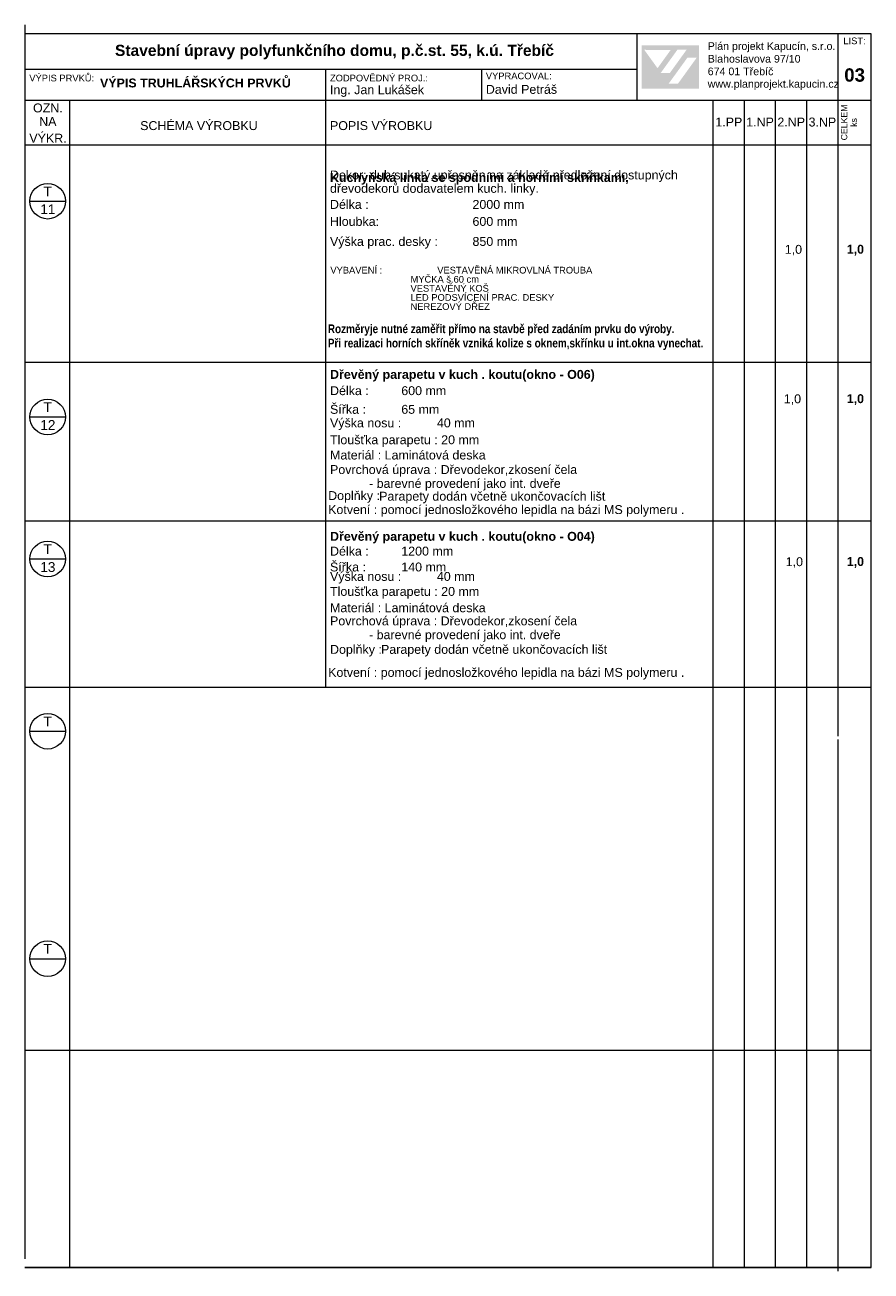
# Model space of a CAD drawing. Header units: millimetres. Extents: x 109042 to 128042, y -82225 to -54251.
import ezdxf

# ---------------------------------------------------------------- set-up
doc = ezdxf.new("R2010")
doc.units = ezdxf.units.MM
doc.header["$MEASUREMENT"] = 0
doc.layers.add('tabulky PSV_POHLED ZÁPADNÍ_1_0', color=7, linetype='Continuous')
doc.styles.add('GENEROVANÝ_STYL_1', font='txt')
doc.styles.add('GENEROVANÝ_STYL_2', font='txt')
doc.styles.add('GENEROVANÝ_STYL_3', font='txt')

msp = doc.modelspace()

# ---------------------------------------------------------------- hatches: boundary and pattern name
at = {"layer": 'tabulky PSV_POHLED ZÁPADNÍ_1_0', "linetype": 'Continuous', "lineweight": 13}
h = msp.add_hatch(color=1, dxfattribs=at)
h.paths.add_polyline_path([(122890, -55680), (124180, -55680), (124180, -54707), (122890, -54707)])
h.paths.add_polyline_path([(122949, -54810), (123544, -54811), (123247, -55222)], flags=0)
h.paths.add_polyline_path([(123320, -55327), (123693, -54809), (123899, -54809), (123525, -55328)], flags=0)
h.paths.add_polyline_path([(123706, -55570), (123496, -55570), (123919, -54985), (124128, -54985)], flags=0)

# ---------------------------------------------------------------- linework, layer by layer
at = {"layer": 'tabulky PSV_POHLED ZÁPADNÍ_1_0', "color": 7, "linetype": 'Continuous', "lineweight": 20}
for p, q in [((109042, -54251), (109042, -81951)), ((128042, -54448), (109042, -54448)), ((122792, -55948), (122792, -54448)), ((127292, -54448), (127292, -55948)), ((128042, -82148), (128042, -54448)), ((122792, -55248), (109042, -55248)), ((115792, -55248), (115792, -55948)), ((119292, -55248), (119292, -55948)), ((128042, -55948), (109042, -55948)), ((110042, -55948), (110042, -56948)), ((115792, -55948), (115792, -56948)), ((124492, -55948), (124492, -56948)), ((125192, -55948), (125192, -56948)), ((125892, -55948), (125892, -56948)), ((126592, -55948), (126592, -56948)), ((127292, -55948), (127292, -56948)), ((110042, -56751), (110042, -61791)), ((115792, -56751), (115792, -61988)), ((127292, -56751), (127292, -61988)), ((125492, -56948), (109042, -56948)), ((124492, -56948), (124492, -82148)), ((125192, -56948), (125192, -82148)), ((128042, -56948), (125492, -56948)), ((125892, -56948), (125892, -82148)), ((126592, -56948), (126592, -82148)), ((109153, -58208), (109953, -58208)), ((110042, -61791), (110042, -70217)), ((128042, -61829), (109042, -61829)), ((115792, -61988), (115792, -69125)), ((127292, -61988), (127292, -70217)), ((109153, -63051), (109953, -63051)), ((128042, -65389), (109042, -65389)), ((109153, -66239), (109953, -66239)), ((128042, -69125), (109042, -69125)), ((109153, -70106), (109953, -70106)), ((110042, -70217), (110042, -75257)), ((127292, -70293), (127292, -82225)), ((109153, -75212), (109953, -75212)), ((110042, -75257), (110042, -82148)), ((128042, -77270), (109042, -77270)), ((109042, -82148), (128042, -82148)), ((128042, -82148), (109042, -82148))]:
    msp.add_line(p, q, dxfattribs=at)
for centre in [(109553, -58208), (109553, -63051), (109553, -66239), (109553, -70106), (109553, -75212)]:
    msp.add_circle(centre, 400, dxfattribs=at)

# ---------------------------------------------------------------- texts
at = {"layer": 'tabulky PSV_POHLED ZÁPADNÍ_1_0', "color": 7, "linetype": 'Continuous', "lineweight": 20, "attachment_point": 7}
for s, insert, char_height, style in [('\\A1;{\\pql;\\fArial|b0|i0|c238|p38;LIST:}', (127420, -54686), 150, 'GENEROVANÝ_STYL_2'), ('\\A1;{\\pql;\\fArial|b1|i0|c238|p38;Stavební úpravy polyfunkčního domu, p.č.st. 55, k.ú. Třebíč}', (111065, -55022), 250, 'GENEROVANÝ_STYL_1'), ('\\A1;{\\pql;\\fArial|b0|i0|c238|p38;Plán projekt Kapucín, s.r.o.}', (124374, -54863), 171, 'GENEROVANÝ_STYL_2'), ('\\A1;{\\pql;\\fArial|b0|i0|c238|p38;Blahoslavova 97/10}', (124374, -55099), 171, 'GENEROVANÝ_STYL_2'), ('\\A1;{\\pql;\\fArial|b0|i0|c238|p38;VÝPIS PRVKŮ:}', (109141, -55521), 150, 'GENEROVANÝ_STYL_2'), ('\\A1;{\\pql;\\fArial|b0|i0|c238|p38;ZODPOVĚDNÝ PROJ.:}', (115892, -55521), 150, 'GENEROVANÝ_STYL_2'), ('\\A1;{\\pql;\\fArial|b0|i0|c238|p38;VYPRACOVAL:}', (119392, -55473), 150, 'GENEROVANÝ_STYL_2'), ('\\A1;{\\pql;\\fArial|b0|i0|c238|p38;674 01 Třebíč}', (124374, -55382), 171, 'GENEROVANÝ_STYL_2'), ('\\A1;{\\pql;\\fArial|b1|i0|c238|p38;0\\fArial|b1|i0|c238|p38;3}', (127439, -55530), 300, 'GENEROVANÝ_STYL_1'), ('\\A1;{\\pql;\\fArial|b1|i0|c238|p38;VÝPIS TRUHLÁŘSKÝCH PRVKŮ}', (110728, -55657), 200, 'GENEROVANÝ_STYL_1'), ('\\A1;{\\pql;\\fArial|b0|i0|c238|p38;Ing. Jan Lukášek}', (115892, -55866), 200, 'GENEROVANÝ_STYL_2'), ('\\A1;{\\pql;\\fArial|b0|i0|c238|p38;David Petráš}', (119392, -55800), 200, 'GENEROVANÝ_STYL_2'), ('\\A1;{\\pql;\\fArial|b0|i0|c238|p38;www.planprojekt.kapucin.cz}', (124374, -55711), 171, 'GENEROVANÝ_STYL_2'), ('\\A1;{\\pql;\\fArial|b0|i0|c238|p38;OZN.}', (109224, -56217), 200, 'GENEROVANÝ_STYL_2'), ('\\A1;{\\pql;\\fArial|b0|i0|c238|p38;NA}', (109363, -56519), 200, 'GENEROVANÝ_STYL_2'), ('\\A1;{\\pql;\\fArial|b0|i0|c238|p38;SCHÉMA VÝROBKU}', (111630, -56614), 200, 'GENEROVANÝ_STYL_2'), ('\\A1;{\\pql;\\fArial|b0|i0|c238|p38;POPIS VÝROBKU}', (115892, -56614), 200, 'GENEROVANÝ_STYL_2'), ('\\A1;{\\pql;\\fArial|b0|i0|c238|p38;1.PP}', (124545, -56531), 200, 'GENEROVANÝ_STYL_2'), ('\\A1;{\\pql;\\fArial|b0|i0|c238|p38;1.NP}', (125238, -56531), 200, 'GENEROVANÝ_STYL_2'), ('\\A1;{\\pql;\\fArial|b0|i0|c238|p38;2.NP}', (125938, -56531), 200, 'GENEROVANÝ_STYL_2'), ('\\A1;{\\pql;\\fArial|b0|i0|c238|p38;3\\fArial|b0|i0|c238|p38;.NP}', (126638, -56534), 200, 'GENEROVANÝ_STYL_2'), ('\\A1;{\\pql;\\fArial|b0|i0|c238|p38;VÝKR.}', (109141, -56894), 200, 'GENEROVANÝ_STYL_2'), ('\\A1;{\\pql;\\fArial|b1|i0|c238|p38;Kuchyňská linka se spodními a horními skříňkami, \\P\\pql;\\fArial|b1|i0|c238|p38;}', (115892, -57835), 200, 'GENEROVANÝ_STYL_1'), ('\\A1;{\\pql;\\fArial|b0|i0|c238|p38;T}', (109459, -58099), 220, 'GENEROVANÝ_STYL_2'), ('\\A1;{\\pql;\\fArial|b0|i0|c238|p38;Délka : ^I^I^I2000 mm}', (115892, -58383), 200, 'GENEROVANÝ_STYL_2'), ('\\A1;{\\pql;\\fArial|b0|i0|c238|p38;1\\fArial|b0|i0|c238|p38;1}', (109386, -58499), 220, 'GENEROVANÝ_STYL_2'), ('\\A1;{\\pql;\\fArial|b0|i0|c238|p38;Hloubka: ^I^I^I600 mm}', (115892, -58765), 200, 'GENEROVANÝ_STYL_2'), ('\\A1;{\\pql;\\fArial|b0|i0|c238|p38;Výška prac. desky \\fArial|b0|i0|c238|p38;: ^I\\fArial|b0|i0|c238|p38;85\\fArial|b0|i0|c238|p38;0 mm}', (115892, -59272), 200, 'GENEROVANÝ_STYL_2'), ('\\A1;{\\pql;\\fArial|b0|i0|c238|p38;1,0}', (126104, -59426), 200, 'GENEROVANÝ_STYL_2'), ('\\A1;{\\pql;\\fArial|b1|i0|c238|p38;1,0}', (127495, -59431), 200, 'GENEROVANÝ_STYL_1'), ('\\A1;{\\pql;\\fArial|b0|i0|c238|p38;Délka : ^I\\fArial|b0|i0|c238|p38;60\\fArial|b0|i0|c238|p38;0 mm}', (115893, -62564), 200, 'GENEROVANÝ_STYL_2'), ('\\A1;{\\pql;\\fArial|b1|i0|c238|p38;Dřevěný parapetu v kuch . koutu\\fArial|b1|i0|c238|p38;(okno - O06)}', (115893, -62256), 200, 'GENEROVANÝ_STYL_1'), ('\\A1;{\\pql;\\fArial|b0|i0|c238|p38;Šířka\\fArial|b0|i0|c238|p38; : ^I65 mm}', (115893, -62983), 200, 'GENEROVANÝ_STYL_2'), ('\\A1;{\\pql;\\fArial|b0|i0|c238|p38;1,0}', (126082, -62781), 200, 'GENEROVANÝ_STYL_2'), ('\\A1;{\\pql;\\fArial|b1|i0|c238|p38;1,0}', (127495, -62786), 200, 'GENEROVANÝ_STYL_1'), ('\\A1;{\\pql;\\fArial|b0|i0|c238|p38;T}', (109459, -62942), 220, 'GENEROVANÝ_STYL_2'), ('\\A1;{\\pql;\\fArial|b0|i0|c238|p38;Výška nosu\\fArial|b0|i0|c238|p38; : ^I\\fArial|b0|i0|c238|p38;40\\fArial|b0|i0|c238|p38; mm}', (115893, -63345), 200, 'GENEROVANÝ_STYL_2'), ('\\A1;{\\pql;\\fArial|b0|i0|c238|p38;1\\fArial|b0|i0|c238|p38;2}', (109386, -63342), 220, 'GENEROVANÝ_STYL_2'), ('\\A1;{\\pql;\\fArial|b0|i0|c238|p38;Tloušťka parapetu : 2\\fArial|b0|i0|c238|p38;0\\fArial|b0|i0|c238|p38; mm}', (115893, -63724), 200, 'GENEROVANÝ_STYL_2'), ('\\A1;{\\pql;\\fArial|b0|i0|c238|p38;Materiál : \\fArial|b0|i0|c238|p38;Laminátová deska }', (115893, -64009), 200, 'GENEROVANÝ_STYL_2'), ('\\A1;{\\pql;\\fArial|b0|i0|c238|p38;Doplňky\\fArial|b0|i0|c238|p38; :}', (115851, -64977), 200, 'GENEROVANÝ_STYL_2'), ('\\A1;{\\pql;\\fArial|b0|i0|c238|p38;Parapety \\fArial|b0|i0|c238|p38;dodán včetně ukončovacích lišt}', (116996, -64991), 200, 'GENEROVANÝ_STYL_2'), ('\\A1;{\\pql;\\fArial|b0|i0|c238|p38;Kotvení : pomocí jednosložkového lepidla na bázi MS polymeru .}', (115851, -65291), 200, 'GENEROVANÝ_STYL_2'), ('\\A1;{\\pql;\\fArial|b0|i0|c238|p38;Délka : ^I\\fArial|b0|i0|c238|p38;12\\fArial|b0|i0|c238|p38;00 mm}', (115893, -66166), 200, 'GENEROVANÝ_STYL_2'), ('\\A1;{\\pql;\\fArial|b1|i0|c238|p38;Dřevěný parapetu v kuch . koutu(okno - O0\\fArial|b1|i0|c238|p38;4\\fArial|b1|i0|c238|p38;)}', (115893, -65892), 200, 'GENEROVANÝ_STYL_1'), ('\\A1;{\\pql;\\fArial|b0|i0|c238|p38;T}', (109459, -66130), 220, 'GENEROVANÝ_STYL_2'), ('\\A1;{\\pql;\\fArial|b0|i0|c238|p38;Šířka\\fArial|b0|i0|c238|p38; : ^I140 mm}', (115893, -66522), 200, 'GENEROVANÝ_STYL_2'), ('\\A1;{\\pql;\\fArial|b0|i0|c238|p38;Výška nosu\\fArial|b0|i0|c238|p38; : ^I\\fArial|b0|i0|c238|p38;40\\fArial|b0|i0|c238|p38; mm}', (115893, -66791), 200, 'GENEROVANÝ_STYL_2'), ('\\A1;{\\pql;\\fArial|b0|i0|c238|p38;1,0}', (126125, -66438), 200, 'GENEROVANÝ_STYL_2'), ('\\A1;{\\pql;\\fArial|b1|i0|c238|p38;1,0}', (127495, -66442), 200, 'GENEROVANÝ_STYL_1'), ('\\A1;{\\pql;\\fArial|b0|i0|c238|p38;1\\fArial|b0|i0|c238|p38;3}', (109386, -66534), 220, 'GENEROVANÝ_STYL_2'), ('\\A1;{\\pql;\\fArial|b0|i0|c238|p38;Tloušťka parapetu : 2\\fArial|b0|i0|c238|p38;0\\fArial|b0|i0|c238|p38; mm}', (115893, -67128), 200, 'GENEROVANÝ_STYL_2'), ('\\A1;{\\pql;\\fArial|b0|i0|c238|p38;Materiál : \\fArial|b0|i0|c238|p38;Laminátová deska }', (115893, -67438), 200, 'GENEROVANÝ_STYL_2'), ('\\A1;{\\pql;\\fArial|b0|i0|c238|p38;Doplňky\\fArial|b0|i0|c238|p38; :}', (115893, -68429), 200, 'GENEROVANÝ_STYL_2'), ('\\A1;{\\pql;\\fArial|b0|i0|c238|p38;Parapety \\fArial|b0|i0|c238|p38;dodán včetně ukončovacích lišt}', (117038, -68429), 200, 'GENEROVANÝ_STYL_2'), ('\\A1;{\\pql;\\fArial|b0|i0|c238|p38;Kotvení : pomocí jednosložkového lepidla na bázi MS polymeru .}', (115851, -68946), 200, 'GENEROVANÝ_STYL_2'), ('\\A1;{\\pql;\\fArial|b0|i0|c238|p38;T}', (109459, -69997), 220, 'GENEROVANÝ_STYL_2'), ('\\A1;{\\pql;\\fArial|b0|i0|c238|p38;T}', (109459, -75103), 220, 'GENEROVANÝ_STYL_2')]:
    msp.add_mtext(s, dxfattribs=dict(at, insert=insert, char_height=char_height, style=style))
at = {"layer": 'tabulky PSV_POHLED ZÁPADNÍ_1_0', "color": 7, "linetype": 'Continuous', "lineweight": 20, "insert": (127727, -56842), "char_height": 140, "attachment_point": 7, "rotation": 90, "line_spacing_factor": 0.93321, "style": 'GENEROVANÝ_STYL_2'}
msp.add_mtext('\\A1;{\\pql;\\fArial|b0|i0|c238|p38;CELKEM\\P\\pqc;\\fArial|b0|i0|c238|p38;ks}', dxfattribs=at)
at = {"layer": 'tabulky PSV_POHLED ZÁPADNÍ_1_0', "color": 7, "linetype": 'Continuous', "lineweight": 20, "attachment_point": 7}
for s, insert, char_height, line_spacing_factor, style in [('\\A1;{\\pql;\\fArial|b0|i0|c238|p38;Dekor: dub sukatý,upřesněn na základě předložení dostupných \\P\\pql;\\fArial|b0|i0|c238|p38;dřevodekorů\\fArial|b0|i0|c238|p38; dodavatelem kuch. linky.}', (115892, -58080), 200, 0.902256, 'GENEROVANÝ_STYL_2'), ('\\A1;{\\pql;\\fArial|b0|i0|c238|p38;VYBAVENÍ : ^I^IVESTAVĚNÁ MIKROVLNÁ TROUBA\\P\\pql;\\fArial|b0|i0|c238|p38;^I^I^IMYČKA š.60 cm\\P\\pql;\\fArial|b0|i0|c238|p38;^I^I^IVESTAVĚNÝ KOŠ\\P\\pql;\\fArial|b0|i0|c238|p38;^I^I^ILED PODSVÍCENÍ PRAC. DESKY\\P\\pql;\\fArial|b0|i0|c238|p38;^I^I^INEREZOVÝ DŘEZ}', (115901, -60650), 150, 0.816568, 'GENEROVANÝ_STYL_2'), ('\\A1;{\\pql;\\fArial Narrow|b1|i0|c238|p34;Rozměryje nutné zaměřit přímo na stavbě před zadáním prvku do výroby.\\P\\pql;\\fArial Narrow|b1|i0|c238|p34;Při realizaci horních skříněk vzniká kolize s oknem,skřínku u\\fArial Narrow|b1|i0|c238|p34; int.\\fArial Narrow|b1|i0|c238|p34;okna vynechat.}', (115844, -61549), 195, 0.985466, 'GENEROVANÝ_STYL_3'), ('\\A1;{\\pql;\\fArial|b0|i0|c238|p38;Povrchová úprava : \\fArial|b0|i0|c238|p38;\\H0.996649x;Dřevodekor\\fArial|b0|i0|c238|p38;,zkosení čela\\P\\pql;\\fArial|b0|i0|c238|p38;^I\\fArial|b0|i0|c238|p38; - barevné provedení jako int. dveře}', (115893, -64703), 200, 0.933879, 'GENEROVANÝ_STYL_2'), ('\\A1;{\\pql;\\fArial|b0|i0|c238|p38;Povrchová úprava : \\fArial|b0|i0|c238|p38;\\H0.996649x;Dřevodekor\\fArial|b0|i0|c238|p38;,zkosení čela\\P\\pql;\\fArial|b0|i0|c238|p38;^I\\fArial|b0|i0|c238|p38; - barevné provedení jako int. dveře}', (115893, -68100), 200, 0.933879, 'GENEROVANÝ_STYL_2')]:
    msp.add_mtext(s, dxfattribs=dict(at, insert=insert, char_height=char_height, line_spacing_factor=line_spacing_factor, style=style))

doc.saveas('drawing.dxf')
